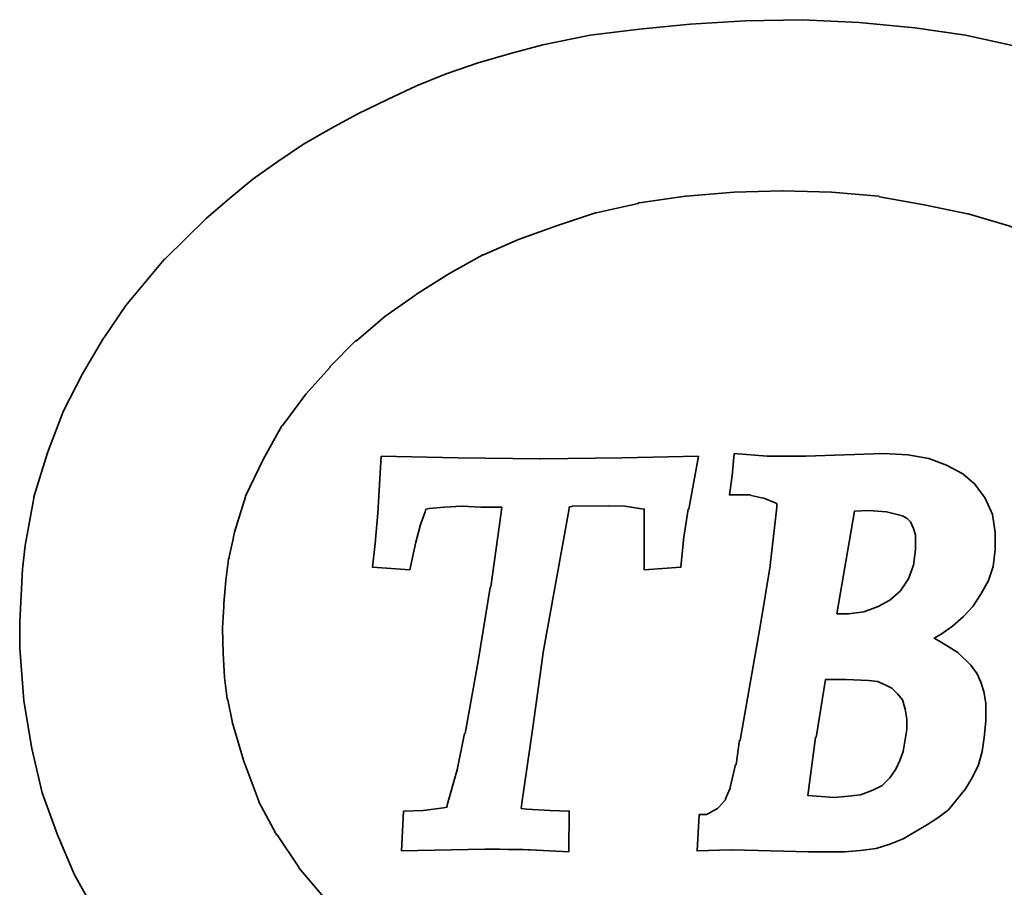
# Model space of a CAD drawing. Header units: millimetres. Extents: x 385 to 493, y 440 to 521.
# Tile 7 of 63: x 468.53 to 470.18, y 488.51 to 489.96. Entities that reach past the tile are written whole.
import ezdxf

# ---------------------------------------------------------------- set-up
doc = ezdxf.new("R2010")
doc.units = ezdxf.units.MM
doc.header["$LTSCALE"] = 0.1
doc.layers.add('layer 1', color=7, linetype='CONTINUOUS')

msp = doc.modelspace()

# ---------------------------------------------------------------- linework, layer by layer
at = {"layer": 'layer 1', "color": 0, "lineweight": 35}
for points, knots in [([(470.5967, 489.3403), (470.5967, 489.3403), (470.8599, 489.503), (470.8599, 489.503), (470.8599, 489.503), (470.8599, 489.503), (470.8227, 489.5503), (470.8227, 489.5503), (470.8227, 489.5503), (470.8227, 489.5503), (470.7799, 489.5944), (470.7799, 489.5944), (470.7799, 489.5944), (470.7799, 489.5944), (470.7357, 489.6374), (470.7357, 489.6374), (470.7357, 489.6374), (470.7357, 489.6374), (470.6904, 489.6758), (470.6904, 489.6758), (470.6904, 489.6758), (470.6904, 489.6758), (470.6419, 489.7142), (470.6419, 489.7142), (470.6419, 489.7142), (470.6419, 489.7142), (470.6408, 489.7142), (470.6408, 489.7142), (470.6408, 489.7142), (470.6408, 489.7142), (470.5878, 489.7469), (470.5878, 489.7469), (470.5878, 489.7469), (470.5878, 489.7469), (470.5878, 489.7479), (470.5878, 489.7479), (470.5878, 489.7479), (470.5878, 489.7479), (470.5346, 489.7807), (470.5346, 489.7807), (470.5346, 489.7807), (470.5346, 489.7807), (470.4772, 489.809), (470.4772, 489.809), (470.4772, 489.809), (470.4772, 489.809), (470.4194, 489.8385), (470.4194, 489.8385), (470.4194, 489.8385), (470.4194, 489.8385), (470.3494, 489.8655), (470.3494, 489.8655), (470.3494, 489.8655), (470.3494, 489.8655), (470.2737, 489.8914), (470.2737, 489.8914), (470.2737, 489.8914), (470.2737, 489.8914), (470.1947, 489.914), (470.1947, 489.914), (470.1947, 489.914), (470.1947, 489.914), (470.1113, 489.932), (470.1113, 489.932), (470.1113, 489.932), (470.1113, 489.932), (470.0264, 489.9446), (470.0264, 489.9446), (470.0264, 489.9446), (470.0264, 489.9446), (469.9339, 489.9536), (469.9339, 489.9536), (469.9339, 489.9536), (469.9339, 489.9536), (469.839, 489.958), (469.839, 489.958), (469.839, 489.958), (469.839, 489.958), (469.743, 489.9559), (469.743, 489.9559), (469.743, 489.9559), (469.743, 489.9559), (469.6514, 489.9503), (469.6514, 489.9503), (469.6514, 489.9503), (469.6514, 489.9503), (469.5667, 489.9423), (469.5667, 489.9423), (469.5667, 489.9423), (469.5667, 489.9423), (469.4843, 489.932), (469.4843, 489.932), (469.4843, 489.932), (469.4843, 489.932), (469.4053, 489.9162), (469.4053, 489.9162), (469.4053, 489.9162), (469.4053, 489.9162), (469.3511, 489.9017), (469.3511, 489.9017), (469.3511, 489.9017), (469.3511, 489.9017), (469.297, 489.8858), (469.297, 489.8858), (469.297, 489.8858), (469.297, 489.8858), (469.2438, 489.8676), (469.2438, 489.8676), (469.2438, 489.8676), (469.2438, 489.8676), (469.1941, 489.8474), (469.1941, 489.8474), (469.1941, 489.8474), (469.1941, 489.8474), (469.1456, 489.8248), (469.1456, 489.8248), (469.1456, 489.8248), (469.1456, 489.8248), (469.0959, 489.801), (469.0959, 489.801), (469.0959, 489.801), (469.0959, 489.801), (469.0507, 489.7762), (469.0507, 489.7762), (469.0507, 489.7762), (469.0507, 489.7762), (469.0055, 489.7502), (469.0055, 489.7502), (469.0055, 489.7502), (469.0055, 489.7502), (468.9626, 489.7209), (468.9626, 489.7209), (468.9626, 489.7209), (468.9626, 489.7209), (468.9208, 489.6916), (468.9208, 489.6916), (468.9208, 489.6916), (468.9208, 489.6916), (468.8824, 489.66), (468.8824, 489.66), (468.8824, 489.66), (468.8824, 489.66), (468.8429, 489.6261), (468.8429, 489.6261), (468.8429, 489.6261), (468.8429, 489.6261), (468.774, 489.5582), (468.774, 489.5582), (468.774, 489.5582), (468.774, 489.5582), (468.7727, 489.5572), (468.7727, 489.5572), (468.7727, 489.5572), (468.7727, 489.5572), (468.7085, 489.4804), (468.7085, 489.4804), (468.7085, 489.4804), (468.7085, 489.4804), (468.6722, 489.4272), (468.6722, 489.4272), (468.6722, 489.4272), (468.6722, 489.4272), (468.6712, 489.4261), (468.6712, 489.4261), (468.6712, 489.4261), (468.6712, 489.4261), (468.6362, 489.3663), (468.6362, 489.3663), (468.6362, 489.3663), (468.6362, 489.3663), (468.6044, 489.3042), (468.6044, 489.3042), (468.6044, 489.3042), (468.6044, 489.3042), (468.5774, 489.2342), (468.5774, 489.2342), (468.5774, 489.2342), (468.5774, 489.2342), (468.5548, 489.1608), (468.5548, 489.1608), (468.5548, 489.1608), (468.5548, 489.1608), (468.5548, 489.1584), (468.5548, 489.1584), (468.5548, 489.1584), (468.5548, 489.1584), (468.5402, 489.0793), (468.5402, 489.0793), (468.5402, 489.0793), (468.5402, 489.0793), (468.5357, 489.0399), (468.5357, 489.0399), (468.5357, 489.0399), (468.5357, 489.0399), (468.5334, 488.9958), (468.5334, 488.9958), (468.5334, 488.9958), (468.5334, 488.9958), (468.5311, 488.9518), (468.5311, 488.9518), (468.5311, 488.9518), (468.5311, 488.9518), (468.5311, 488.9077), (468.5311, 488.9077), (468.5311, 488.9077), (468.5311, 488.9077), (468.5378, 488.8197), (468.5378, 488.8197), (468.5378, 488.8197), (468.5378, 488.8197), (468.5515, 488.7405), (468.5515, 488.7405), (468.5515, 488.7405), (468.5515, 488.7405), (468.5684, 488.666), (468.5684, 488.666), (468.5684, 488.666), (468.5684, 488.666), (468.5944, 488.5961), (468.5944, 488.5961), (468.5944, 488.5961), (468.5944, 488.5961), (468.6227, 488.5294), (468.6227, 488.5294), (468.6227, 488.5294), (468.6227, 488.5294), (468.6565, 488.4685), (468.6565, 488.4685), (468.6565, 488.4685), (468.6565, 488.4685), (468.6915, 488.4098), (468.6915, 488.4098), (468.6915, 488.4098), (468.6915, 488.4098), (468.7344, 488.3567), (468.7344, 488.3567), (468.7344, 488.3567), (468.7344, 488.3567), (468.7773, 488.3046), (468.7773, 488.3046), (468.7773, 488.3046), (468.7773, 488.3046), (468.8248, 488.2583), (468.8248, 488.2583), (468.8248, 488.2583), (468.8248, 488.2583), (468.8733, 488.2109), (468.8733, 488.2109), (468.8733, 488.2109), (468.8733, 488.2109), (468.9253, 488.1703), (468.9253, 488.1703), (468.9253, 488.1703), (468.9253, 488.1703), (468.9806, 488.1297), (468.9806, 488.1297), (468.9806, 488.1297), (468.9806, 488.1297), (469.0394, 488.0935), (469.0394, 488.0935), (469.0394, 488.0935), (469.0394, 488.0935), (469.1003, 488.0607), (469.1003, 488.0607), (469.1003, 488.0607), (469.1003, 488.0607), (469.1658, 488.0301), (469.1658, 488.0301), (469.1658, 488.0301), (469.1658, 488.0301), (469.2325, 488.002), (469.2325, 488.002), (469.2325, 488.002), (469.2325, 488.002), (469.3047, 487.9794), (469.3047, 487.9794), (469.3047, 487.9794), (469.3047, 487.9794), (469.3782, 487.9591), (469.3782, 487.9591), (469.3782, 487.9591), (469.3782, 487.9591), (469.4561, 487.941), (469.4561, 487.941), (469.4561, 487.941), (469.4561, 487.941), (469.535, 487.9309), (469.535, 487.9309), (469.535, 487.9309), (469.535, 487.9309), (469.621, 487.9196), (469.621, 487.9196), (469.621, 487.9196), (469.621, 487.9196), (469.7091, 487.915), (469.7091, 487.915), (469.7091, 487.915), (469.7091, 487.915), (469.7995, 487.9128), (469.7995, 487.9128), (469.7995, 487.9128), (469.7995, 487.9128), (469.8909, 487.915), (469.8909, 487.915), (469.8909, 487.915), (469.8909, 487.915), (469.9791, 487.9218), (469.9791, 487.9218), (469.9791, 487.9218), (469.9791, 487.9218), (470.0627, 487.9309), (470.0627, 487.9309), (470.0627, 487.9309), (470.0627, 487.9309), (470.1427, 487.9433), (470.1427, 487.9433), (470.1427, 487.9433), (470.1427, 487.9433), (470.2206, 487.9613), (470.2206, 487.9613), (470.2206, 487.9613), (470.2206, 487.9613), (470.2952, 487.9817), (470.2952, 487.9817), (470.2952, 487.9817), (470.2952, 487.9817), (470.3654, 488.0054), (470.3654, 488.0054), (470.3654, 488.0054), (470.3654, 488.0054), (470.4353, 488.0336), (470.4353, 488.0336), (470.4353, 488.0336), (470.4353, 488.0336), (470.5303, 488.0787), (470.5303, 488.0787), (470.5303, 488.0787), (470.5303, 488.0787), (470.5764, 488.1037), (470.5764, 488.1037), (470.5764, 488.1037), (470.5764, 488.1037), (470.6195, 488.1297), (470.6195, 488.1297), (470.6195, 488.1297), (470.6195, 488.1297), (470.6612, 488.1589), (470.6612, 488.1589), (470.6612, 488.1589), (470.6612, 488.1589), (470.7017, 488.1905), (470.7017, 488.1905), (470.7017, 488.1905), (470.7017, 488.1905), (470.7403, 488.2223), (470.7403, 488.2223), (470.7403, 488.2223), (470.7403, 488.2223), (470.7765, 488.2562), (470.7765, 488.2562), (470.7765, 488.2562), (470.7765, 488.2562), (470.8239, 488.3036), (470.8239, 488.3036), (470.8239, 488.3036), (470.8239, 488.3036), (470.8453, 488.3262), (470.8453, 488.3262), (470.8453, 488.3262), (470.8453, 488.3262), (470.8611, 488.3431), (470.8611, 488.3431), (470.8611, 488.3431), (470.8611, 488.3431), (470.5967, 488.5069), (470.5967, 488.5069), (470.5967, 488.5069), (470.5967, 488.5069), (470.556, 488.4672), (470.556, 488.4672), (470.556, 488.4672), (470.556, 488.4672), (470.5111, 488.429), (470.5111, 488.429), (470.5111, 488.429), (470.5111, 488.429), (470.4612, 488.3905), (470.4612, 488.3905), (470.4612, 488.3905), (470.4612, 488.3905), (470.4094, 488.3543), (470.4094, 488.3543), (470.4094, 488.3543), (470.4094, 488.3543), (470.4082, 488.3532), (470.4082, 488.3532), (470.4082, 488.3532), (470.4082, 488.3532), (470.3539, 488.3215), (470.3539, 488.3215), (470.3539, 488.3215), (470.3539, 488.3215), (470.2976, 488.2922), (470.2976, 488.2922), (470.2976, 488.2922), (470.2976, 488.2922), (470.2964, 488.2922), (470.2964, 488.2922), (470.2964, 488.2922), (470.2964, 488.2922), (470.2354, 488.265), (470.2354, 488.265), (470.2354, 488.265), (470.2354, 488.265), (470.1721, 488.2424), (470.1721, 488.2424), (470.1721, 488.2424), (470.1721, 488.2424), (470.1711, 488.2424), (470.1711, 488.2424), (470.1711, 488.2424), (470.1711, 488.2424), (470.1031, 488.2232), (470.1031, 488.2232), (470.1031, 488.2232), (470.1031, 488.2232), (470.0299, 488.2086), (470.0299, 488.2086), (470.0299, 488.2086), (470.0299, 488.2086), (470.0288, 488.2075), (470.0288, 488.2075), (470.0288, 488.2075), (470.0288, 488.2075), (469.9509, 488.1985), (469.9509, 488.1985), (469.9509, 488.1985), (469.9509, 488.1985), (469.8729, 488.1917), (469.8729, 488.1917), (469.8729, 488.1917), (469.8729, 488.1917), (469.7904, 488.1893), (469.7904, 488.1893), (469.7904, 488.1893), (469.7904, 488.1893), (469.7894, 488.1893), (469.7894, 488.1893), (469.7894, 488.1893), (469.7894, 488.1893), (469.7081, 488.1941), (469.7081, 488.1941), (469.7081, 488.1941), (469.7081, 488.1941), (469.6288, 488.2006), (469.6288, 488.2006), (469.6288, 488.2006), (469.6288, 488.2006), (469.6278, 488.2018), (469.6278, 488.2018), (469.6278, 488.2018), (469.6278, 488.2018), (469.5498, 488.2154), (469.5498, 488.2154), (469.5498, 488.2154), (469.5498, 488.2154), (469.481, 488.2311), (469.481, 488.2311), (469.481, 488.2311), (469.481, 488.2311), (469.4798, 488.2311), (469.4798, 488.2311), (469.4798, 488.2311), (469.4798, 488.2311), (469.4132, 488.2515), (469.4132, 488.2515), (469.4132, 488.2515), (469.4132, 488.2515), (469.3511, 488.2741), (469.3511, 488.2741), (469.3511, 488.2741), (469.3511, 488.2741), (469.3499, 488.2741), (469.3499, 488.2741), (469.3499, 488.2741), (469.3499, 488.2741), (469.2913, 488.3023), (469.2913, 488.3023), (469.2913, 488.3023), (469.2913, 488.3023), (469.2358, 488.3328), (469.2358, 488.3328), (469.2358, 488.3328), (469.2358, 488.3328), (469.2348, 488.3328), (469.2348, 488.3328), (469.2348, 488.3328), (469.2348, 488.3328), (469.1804, 488.3667), (469.1804, 488.3667), (469.1804, 488.3667), (469.1804, 488.3667), (469.1804, 488.3679), (469.1804, 488.3679), (469.1804, 488.3679), (469.1804, 488.3679), (469.1795, 488.3679), (469.1795, 488.3679), (469.1795, 488.3679), (469.1795, 488.3679), (469.1296, 488.4064), (469.1296, 488.4064), (469.1296, 488.4064), (469.1296, 488.4064), (469.0823, 488.448), (469.0823, 488.448), (469.0823, 488.448), (469.0823, 488.448), (469.0811, 488.4491), (469.0811, 488.4491), (469.0811, 488.4491), (469.0811, 488.4491), (469.0383, 488.4932), (469.0383, 488.4932), (469.0383, 488.4932), (469.0383, 488.4932), (468.9977, 488.5407), (468.9977, 488.5407), (468.9977, 488.5407), (468.9977, 488.5407), (468.9977, 488.5417), (468.9977, 488.5417), (468.9977, 488.5417), (468.9977, 488.5417), (468.9614, 488.5961), (468.9614, 488.5961), (468.9614, 488.5961), (468.9614, 488.5961), (468.9604, 488.5961), (468.9604, 488.5961), (468.9604, 488.5961), (468.9604, 488.5961), (468.9592, 488.5982), (468.9592, 488.5982), (468.9592, 488.5982), (468.9592, 488.5982), (468.9309, 488.6513), (468.9309, 488.6513), (468.9309, 488.6513), (468.9309, 488.6513), (468.9309, 488.6525), (468.9309, 488.6525), (468.9309, 488.6525), (468.9309, 488.6525), (468.9072, 488.7147), (468.9072, 488.7147), (468.9072, 488.7147), (468.9072, 488.7147), (468.906, 488.7168), (468.906, 488.7168), (468.906, 488.7168), (468.906, 488.7168), (468.8859, 488.7846), (468.8859, 488.7846), (468.8859, 488.7846), (468.8859, 488.7846), (468.8859, 488.7858), (468.8859, 488.7858), (468.8859, 488.7858), (468.8859, 488.7858), (468.8789, 488.8218), (468.8789, 488.8218), (468.8789, 488.8218), (468.8789, 488.8218), (468.8777, 488.823), (468.8777, 488.823), (468.8777, 488.823), (468.8777, 488.823), (468.8733, 488.8591), (468.8733, 488.8591), (468.8733, 488.8591), (468.8733, 488.8591), (468.8711, 488.8997), (468.8711, 488.8997), (468.8711, 488.8997), (468.8711, 488.8997), (468.8698, 488.9405), (468.8698, 488.9405), (468.8698, 488.9405), (468.8698, 488.9405), (468.8698, 488.9416), (468.8698, 488.9416), (468.8698, 488.9416), (468.8698, 488.9416), (468.8721, 488.9778), (468.8721, 488.9778), (468.8721, 488.9778), (468.8721, 488.9778), (468.8721, 488.9824), (468.8721, 488.9824), (468.8721, 488.9824), (468.8721, 488.9824), (468.8755, 489.0207), (468.8755, 489.0207), (468.8755, 489.0207), (468.8755, 489.0207), (468.8801, 489.0567), (468.8801, 489.0567), (468.8801, 489.0567), (468.8801, 489.0567), (468.8801, 489.058), (468.8801, 489.058), (468.8801, 489.058), (468.8801, 489.058), (468.8813, 489.058), (468.8813, 489.058), (468.8813, 489.058), (468.8813, 489.058), (468.8813, 489.0603), (468.8813, 489.0603), (468.8813, 489.0603), (468.8813, 489.0603), (468.8881, 489.093), (468.8881, 489.093), (468.8881, 489.093), (468.8881, 489.093), (468.8881, 489.0942), (468.8881, 489.0942), (468.8881, 489.0942), (468.8881, 489.0942), (468.8902, 489.1019), (468.8902, 489.1019), (468.8902, 489.1019), (468.8902, 489.1019), (468.9084, 489.1608), (468.9084, 489.1608), (468.9084, 489.1608), (468.9084, 489.1608), (468.9084, 489.1618), (468.9084, 489.1618), (468.9084, 489.1618), (468.9084, 489.1618), (468.9378, 489.2229), (468.9378, 489.2229), (468.9378, 489.2229), (468.9378, 489.2229), (468.9693, 489.2794), (468.9693, 489.2794), (468.9693, 489.2794), (468.9693, 489.2794), (468.9705, 489.2804), (468.9705, 489.2804), (468.9705, 489.2804), (468.9705, 489.2804), (469.009, 489.3324), (469.009, 489.3324), (469.009, 489.3324), (469.009, 489.3324), (469.0496, 489.3776), (469.0496, 489.3776), (469.0496, 489.3776), (469.0496, 489.3776), (469.0496, 489.3787), (469.0496, 489.3787), (469.0496, 489.3787), (469.0496, 489.3787), (469.0924, 489.4216), (469.0924, 489.4216), (469.0924, 489.4216), (469.0924, 489.4216), (469.0936, 489.4216), (469.0936, 489.4216), (469.0936, 489.4216), (469.0936, 489.4216), (469.1409, 489.4622), (469.1409, 489.4622), (469.1409, 489.4622), (469.1409, 489.4622), (469.1929, 489.4983), (469.1929, 489.4983), (469.1929, 489.4983), (469.1929, 489.4983), (469.1941, 489.4995), (469.1941, 489.4995), (469.1941, 489.4995), (469.1941, 489.4995), (469.2483, 489.5334), (469.2483, 489.5334), (469.2483, 489.5334), (469.2483, 489.5334), (469.3047, 489.5651), (469.3047, 489.5651), (469.3047, 489.5651), (469.3047, 489.5651), (469.3059, 489.5651), (469.3059, 489.5651), (469.3059, 489.5651), (469.3059, 489.5651), (469.3645, 489.5909), (469.3645, 489.5909), (469.3645, 489.5909), (469.3645, 489.5909), (469.4279, 489.6135), (469.4279, 489.6135), (469.4279, 489.6135), (469.4279, 489.6135), (469.4933, 489.6351), (469.4933, 489.6351), (469.4933, 489.6351), (469.4933, 489.6351), (469.4944, 489.6351), (469.4944, 489.6351), (469.4944, 489.6351), (469.4944, 489.6351), (469.5646, 489.6509), (469.5646, 489.6509), (469.5646, 489.6509), (469.5646, 489.6509), (469.5646, 489.652), (469.5646, 489.652), (469.5646, 489.652), (469.5646, 489.652), (469.5658, 489.652), (469.5658, 489.652), (469.5658, 489.652), (469.5658, 489.652), (469.6437, 489.6633), (469.6437, 489.6633), (469.6437, 489.6633), (469.6437, 489.6633), (469.6446, 489.6633), (469.6446, 489.6633), (469.6446, 489.6633), (469.6446, 489.6633), (469.725, 489.67), (469.725, 489.67), (469.725, 489.67), (469.725, 489.67), (469.8051, 489.6723), (469.8051, 489.6723), (469.8051, 489.6723), (469.8051, 489.6723), (469.8063, 489.6723), (469.8063, 489.6723), (469.8063, 489.6723), (469.8063, 489.6723), (469.8875, 489.67), (469.8875, 489.67), (469.8875, 489.67), (469.8875, 489.67), (469.9666, 489.6633), (469.9666, 489.6633), (469.9666, 489.6633), (469.9666, 489.6633), (469.9678, 489.6621), (469.9678, 489.6621), (469.9678, 489.6621), (469.9678, 489.6621), (470.0422, 489.6487), (470.0422, 489.6487), (470.0422, 489.6487), (470.0422, 489.6487), (470.1144, 489.6339), (470.1144, 489.6339), (470.1144, 489.6339), (470.1144, 489.6339), (470.1156, 489.6339), (470.1156, 489.6339), (470.1156, 489.6339), (470.1156, 489.6339), (470.1834, 489.6135), (470.1834, 489.6135), (470.1834, 489.6135), (470.1834, 489.6135), (470.2376, 489.5934), (470.2376, 489.5934), (470.2376, 489.5934), (470.2376, 489.5934), (470.2919, 489.5708), (470.2919, 489.5708), (470.2919, 489.5708), (470.2919, 489.5708), (470.2931, 489.5708), (470.2931, 489.5708), (470.2931, 489.5708), (470.2931, 489.5708), (470.3428, 489.5447), (470.3428, 489.5447), (470.3428, 489.5447), (470.3428, 489.5447), (470.3924, 489.5153), (470.3924, 489.5153), (470.3924, 489.5153), (470.3924, 489.5153), (470.3924, 489.5143), (470.3924, 489.5143), (470.3924, 489.5143), (470.3924, 489.5143), (470.4376, 489.4849), (470.4376, 489.4849), (470.4376, 489.4849), (470.4376, 489.4849), (470.4387, 489.4849), (470.4387, 489.4849), (470.4387, 489.4849), (470.4387, 489.4849), (470.4805, 489.4522), (470.4805, 489.4522), (470.4805, 489.4522), (470.4805, 489.4522), (470.4816, 489.4509), (470.4816, 489.4509), (470.4816, 489.4509), (470.4816, 489.4509), (470.5224, 489.4159), (470.5224, 489.4159), (470.5224, 489.4159), (470.5224, 489.4159), (470.5233, 489.4148), (470.5233, 489.4148), (470.5233, 489.4148), (470.5233, 489.4148), (470.5596, 489.3776), (470.5596, 489.3776), (470.5596, 489.3776), (470.5596, 489.3776), (470.5798, 489.3561), (470.5798, 489.3561), (470.5798, 489.3561), (470.5798, 489.3561), (470.5967, 489.3403), (470.5967, 489.3403)], [0, 0, 0, 0, 0.004808, 0.004808, 0.004808, 0.004808, 0.009615, 0.009615, 0.009615, 0.009615, 0.014423, 0.014423, 0.014423, 0.014423, 0.019231, 0.019231, 0.019231, 0.019231, 0.024038, 0.024038, 0.024038, 0.024038, 0.028846, 0.028846, 0.028846, 0.028846, 0.033654, 0.033654, 0.033654, 0.033654, 0.038462, 0.038462, 0.038462, 0.038462, 0.043269, 0.043269, 0.043269, 0.043269, 0.048077, 0.048077, 0.048077, 0.048077, 0.052885, 0.052885, 0.052885, 0.052885, 0.057692, 0.057692, 0.057692, 0.057692, 0.0625, 0.0625, 0.0625, 0.0625, 0.067308, 0.067308, 0.067308, 0.067308, 0.072115, 0.072115, 0.072115, 0.072115, 0.076923, 0.076923, 0.076923, 0.076923, 0.081731, 0.081731, 0.081731, 0.081731, 0.086538, 0.086538, 0.086538, 0.086538, 0.091346, 0.091346, 0.091346, 0.091346, 0.096154, 0.096154, 0.096154, 0.096154, 0.100962, 0.100962, 0.100962, 0.100962, 0.105769, 0.105769, 0.105769, 0.105769, 0.110577, 0.110577, 0.110577, 0.110577, 0.115385, 0.115385, 0.115385, 0.115385, 0.120192, 0.120192, 0.120192, 0.120192, 0.125, 0.125, 0.125, 0.125, 0.129808, 0.129808, 0.129808, 0.129808, 0.134615, 0.134615, 0.134615, 0.134615, 0.139423, 0.139423, 0.139423, 0.139423, 0.144231, 0.144231, 0.144231, 0.144231, 0.149038, 0.149038, 0.149038, 0.149038, 0.153846, 0.153846, 0.153846, 0.153846, 0.158654, 0.158654, 0.158654, 0.158654, 0.163462, 0.163462, 0.163462, 0.163462, 0.168269, 0.168269, 0.168269, 0.168269, 0.173077, 0.173077, 0.173077, 0.173077, 0.177885, 0.177885, 0.177885, 0.177885, 0.182692, 0.182692, 0.182692, 0.182692, 0.1875, 0.1875, 0.1875, 0.1875, 0.192308, 0.192308, 0.192308, 0.192308, 0.197115, 0.197115, 0.197115, 0.197115, 0.201923, 0.201923, 0.201923, 0.201923, 0.206731, 0.206731, 0.206731, 0.206731, 0.211538, 0.211538, 0.211538, 0.211538, 0.216346, 0.216346, 0.216346, 0.216346, 0.221154, 0.221154, 0.221154, 0.221154, 0.225962, 0.225962, 0.225962, 0.225962, 0.230769, 0.230769, 0.230769, 0.230769, 0.235577, 0.235577, 0.235577, 0.235577, 0.240385, 0.240385, 0.240385, 0.240385, 0.245192, 0.245192, 0.245192, 0.245192, 0.25, 0.25, 0.25, 0.25, 0.254808, 0.254808, 0.254808, 0.254808, 0.259615, 0.259615, 0.259615, 0.259615, 0.264423, 0.264423, 0.264423, 0.264423, 0.269231, 0.269231, 0.269231, 0.269231, 0.274038, 0.274038, 0.274038, 0.274038, 0.278846, 0.278846, 0.278846, 0.278846, 0.283654, 0.283654, 0.283654, 0.283654, 0.288462, 0.288462, 0.288462, 0.288462, 0.293269, 0.293269, 0.293269, 0.293269, 0.298077, 0.298077, 0.298077, 0.298077, 0.302885, 0.302885, 0.302885, 0.302885, 0.307692, 0.307692, 0.307692, 0.307692, 0.3125, 0.3125, 0.3125, 0.3125, 0.317308, 0.317308, 0.317308, 0.317308, 0.322115, 0.322115, 0.322115, 0.322115, 0.326923, 0.326923, 0.326923, 0.326923, 0.331731, 0.331731, 0.331731, 0.331731, 0.336538, 0.336538, 0.336538, 0.336538, 0.341346, 0.341346, 0.341346, 0.341346, 0.346154, 0.346154, 0.346154, 0.346154, 0.350962, 0.350962, 0.350962, 0.350962, 0.355769, 0.355769, 0.355769, 0.355769, 0.360577, 0.360577, 0.360577, 0.360577, 0.365385, 0.365385, 0.365385, 0.365385, 0.370192, 0.370192, 0.370192, 0.370192, 0.375, 0.375, 0.375, 0.375, 0.379808, 0.379808, 0.379808, 0.379808, 0.384615, 0.384615, 0.384615, 0.384615, 0.389423, 0.389423, 0.389423, 0.389423, 0.394231, 0.394231, 0.394231, 0.394231, 0.399038, 0.399038, 0.399038, 0.399038, 0.403846, 0.403846, 0.403846, 0.403846, 0.408654, 0.408654, 0.408654, 0.408654, 0.413462, 0.413462, 0.413462, 0.413462, 0.418269, 0.418269, 0.418269, 0.418269, 0.423077, 0.423077, 0.423077, 0.423077, 0.427885, 0.427885, 0.427885, 0.427885, 0.432692, 0.432692, 0.432692, 0.432692, 0.4375, 0.4375, 0.4375, 0.4375, 0.442308, 0.442308, 0.442308, 0.442308, 0.447115, 0.447115, 0.447115, 0.447115, 0.451923, 0.451923, 0.451923, 0.451923, 0.456731, 0.456731, 0.456731, 0.456731, 0.461538, 0.461538, 0.461538, 0.461538, 0.466346, 0.466346, 0.466346, 0.466346, 0.471154, 0.471154, 0.471154, 0.471154, 0.475962, 0.475962, 0.475962, 0.475962, 0.480769, 0.480769, 0.480769, 0.480769, 0.485577, 0.485577, 0.485577, 0.485577, 0.490385, 0.490385, 0.490385, 0.490385, 0.495192, 0.495192, 0.495192, 0.495192, 0.5, 0.5, 0.5, 0.5, 0.504808, 0.504808, 0.504808, 0.504808, 0.509615, 0.509615, 0.509615, 0.509615, 0.514423, 0.514423, 0.514423, 0.514423, 0.519231, 0.519231, 0.519231, 0.519231, 0.524038, 0.524038, 0.524038, 0.524038, 0.528846, 0.528846, 0.528846, 0.528846, 0.533654, 0.533654, 0.533654, 0.533654, 0.538462, 0.538462, 0.538462, 0.538462, 0.543269, 0.543269, 0.543269, 0.543269, 0.548077, 0.548077, 0.548077, 0.548077, 0.552885, 0.552885, 0.552885, 0.552885, 0.557692, 0.557692, 0.557692, 0.557692, 0.5625, 0.5625, 0.5625, 0.5625, 0.567308, 0.567308, 0.567308, 0.567308, 0.572115, 0.572115, 0.572115, 0.572115, 0.576923, 0.576923, 0.576923, 0.576923, 0.581731, 0.581731, 0.581731, 0.581731, 0.586538, 0.586538, 0.586538, 0.586538, 0.591346, 0.591346, 0.591346, 0.591346, 0.596154, 0.596154, 0.596154, 0.596154, 0.600962, 0.600962, 0.600962, 0.600962, 0.605769, 0.605769, 0.605769, 0.605769, 0.610577, 0.610577, 0.610577, 0.610577, 0.615385, 0.615385, 0.615385, 0.615385, 0.620192, 0.620192, 0.620192, 0.620192, 0.625, 0.625, 0.625, 0.625, 0.629808, 0.629808, 0.629808, 0.629808, 0.634615, 0.634615, 0.634615, 0.634615, 0.639423, 0.639423, 0.639423, 0.639423, 0.644231, 0.644231, 0.644231, 0.644231, 0.649038, 0.649038, 0.649038, 0.649038, 0.653846, 0.653846, 0.653846, 0.653846, 0.658654, 0.658654, 0.658654, 0.658654, 0.663462, 0.663462, 0.663462, 0.663462, 0.668269, 0.668269, 0.668269, 0.668269, 0.673077, 0.673077, 0.673077, 0.673077, 0.677885, 0.677885, 0.677885, 0.677885, 0.682692, 0.682692, 0.682692, 0.682692, 0.6875, 0.6875, 0.6875, 0.6875, 0.692308, 0.692308, 0.692308, 0.692308, 0.697115, 0.697115, 0.697115, 0.697115, 0.701923, 0.701923, 0.701923, 0.701923, 0.706731, 0.706731, 0.706731, 0.706731, 0.711538, 0.711538, 0.711538, 0.711538, 0.716346, 0.716346, 0.716346, 0.716346, 0.721154, 0.721154, 0.721154, 0.721154, 0.725962, 0.725962, 0.725962, 0.725962, 0.730769, 0.730769, 0.730769, 0.730769, 0.735577, 0.735577, 0.735577, 0.735577, 0.740385, 0.740385, 0.740385, 0.740385, 0.745192, 0.745192, 0.745192, 0.745192, 0.75, 0.75, 0.75, 0.75, 0.754808, 0.754808, 0.754808, 0.754808, 0.759615, 0.759615, 0.759615, 0.759615, 0.764423, 0.764423, 0.764423, 0.764423, 0.769231, 0.769231, 0.769231, 0.769231, 0.774038, 0.774038, 0.774038, 0.774038, 0.778846, 0.778846, 0.778846, 0.778846, 0.783654, 0.783654, 0.783654, 0.783654, 0.788462, 0.788462, 0.788462, 0.788462, 0.793269, 0.793269, 0.793269, 0.793269, 0.798077, 0.798077, 0.798077, 0.798077, 0.802885, 0.802885, 0.802885, 0.802885, 0.807692, 0.807692, 0.807692, 0.807692, 0.8125, 0.8125, 0.8125, 0.8125, 0.817308, 0.817308, 0.817308, 0.817308, 0.822115, 0.822115, 0.822115, 0.822115, 0.826923, 0.826923, 0.826923, 0.826923, 0.831731, 0.831731, 0.831731, 0.831731, 0.836538, 0.836538, 0.836538, 0.836538, 0.841346, 0.841346, 0.841346, 0.841346, 0.846154, 0.846154, 0.846154, 0.846154, 0.850962, 0.850962, 0.850962, 0.850962, 0.855769, 0.855769, 0.855769, 0.855769, 0.860577, 0.860577, 0.860577, 0.860577, 0.865385, 0.865385, 0.865385, 0.865385, 0.870192, 0.870192, 0.870192, 0.870192, 0.875, 0.875, 0.875, 0.875, 0.879808, 0.879808, 0.879808, 0.879808, 0.884615, 0.884615, 0.884615, 0.884615, 0.889423, 0.889423, 0.889423, 0.889423, 0.894231, 0.894231, 0.894231, 0.894231, 0.899038, 0.899038, 0.899038, 0.899038, 0.903846, 0.903846, 0.903846, 0.903846, 0.908654, 0.908654, 0.908654, 0.908654, 0.913462, 0.913462, 0.913462, 0.913462, 0.918269, 0.918269, 0.918269, 0.918269, 0.923077, 0.923077, 0.923077, 0.923077, 0.927885, 0.927885, 0.927885, 0.927885, 0.932692, 0.932692, 0.932692, 0.932692, 0.9375, 0.9375, 0.9375, 0.9375, 0.942308, 0.942308, 0.942308, 0.942308, 0.947115, 0.947115, 0.947115, 0.947115, 0.951923, 0.951923, 0.951923, 0.951923, 0.956731, 0.956731, 0.956731, 0.956731, 0.961538, 0.961538, 0.961538, 0.961538, 0.966346, 0.966346, 0.966346, 0.966346, 0.971154, 0.971154, 0.971154, 0.971154, 0.975962, 0.975962, 0.975962, 0.975962, 0.980769, 0.980769, 0.980769, 0.980769, 0.985577, 0.985577, 0.985577, 0.985577, 0.990385, 0.990385, 0.990385, 0.990385, 0.995192, 0.995192, 0.995192, 0.995192, 1, 1, 1, 1]), ([(469.1352, 489.2286), (469.1352, 489.2286), (469.1296, 489.1337), (469.1296, 489.1337), (469.1296, 489.1337), (469.1296, 489.1337), (469.1252, 489.0829), (469.1252, 489.0829), (469.1252, 489.0829), (469.1252, 489.0829), (469.1206, 489.0432), (469.1206, 489.0432), (469.1206, 489.0432), (469.1206, 489.0432), (469.1828, 489.0387), (469.1828, 489.0387), (469.1828, 489.0387), (469.1828, 489.0387), (469.1929, 489.085), (469.1929, 489.085), (469.1929, 489.085), (469.1929, 489.085), (469.1997, 489.1099), (469.1997, 489.1099), (469.1997, 489.1099), (469.1997, 489.1099), (469.1997, 489.1111), (469.1997, 489.1111), (469.1997, 489.1111), (469.1997, 489.1111), (469.2087, 489.1358), (469.2087, 489.1358), (469.2087, 489.1358), (469.2087, 489.1358), (469.2099, 489.1403), (469.2099, 489.1403), (469.2099, 489.1403), (469.2099, 489.1403), (469.2155, 489.1415), (469.2155, 489.1415), (469.2155, 489.1415), (469.2155, 489.1415), (469.2405, 489.1437), (469.2405, 489.1437), (469.2405, 489.1437), (469.2405, 489.1437), (469.2696, 489.145), (469.2696, 489.145), (469.2696, 489.145), (469.2696, 489.145), (469.2709, 489.145), (469.2709, 489.145), (469.2709, 489.145), (469.2709, 489.145), (469.3014, 489.1437), (469.3014, 489.1437), (469.3014, 489.1437), (469.3014, 489.1437), (469.3261, 489.1437), (469.3261, 489.1437), (469.3261, 489.1437), (469.3261, 489.1437), (469.3365, 489.1437), (469.3365, 489.1437), (469.3365, 489.1437), (469.3365, 489.1437), (469.3353, 489.1347), (469.3353, 489.1347), (469.3353, 489.1347), (469.3353, 489.1347), (469.3183, 489.0105), (469.3183, 489.0105), (469.3183, 489.0105), (469.3183, 489.0105), (469.3171, 489.0094), (469.3171, 489.0094), (469.3171, 489.0094), (469.3171, 489.0094), (469.297, 488.8862), (469.297, 488.8862), (469.297, 488.8862), (469.297, 488.8862), (469.2753, 488.7653), (469.2753, 488.7653), (469.2753, 488.7653), (469.2753, 488.7653), (469.2744, 488.7653), (469.2744, 488.7653), (469.2744, 488.7653), (469.2744, 488.7653), (469.2619, 488.7044), (469.2619, 488.7044), (469.2619, 488.7044), (469.2619, 488.7044), (469.2461, 488.6479), (469.2461, 488.6479), (469.2461, 488.6479), (469.2461, 488.6479), (469.2449, 488.6422), (469.2449, 488.6422), (469.2449, 488.6422), (469.2449, 488.6422), (469.2393, 488.6413), (469.2393, 488.6413), (469.2393, 488.6413), (469.2393, 488.6413), (469.2054, 488.6366), (469.2054, 488.6366), (469.2054, 488.6366), (469.2054, 488.6366), (469.1726, 488.6356), (469.1726, 488.6356), (469.1726, 488.6356), (469.1726, 488.6356), (469.1691, 488.569), (469.1691, 488.569), (469.1691, 488.569), (469.1691, 488.569), (469.3083, 488.5723), (469.3083, 488.5723), (469.3083, 488.5723), (469.3083, 488.5723), (469.3092, 488.5723), (469.3092, 488.5723), (469.3092, 488.5723), (469.3092, 488.5723), (469.3838, 488.5711), (469.3838, 488.5711), (469.3838, 488.5711), (469.3838, 488.5711), (469.4483, 488.5677), (469.4483, 488.5677), (469.4483, 488.5677), (469.4483, 488.5677), (469.4492, 488.6356), (469.4492, 488.6356), (469.4492, 488.6356), (469.4492, 488.6356), (469.4166, 488.6366), (469.4166, 488.6366), (469.4166, 488.6366), (469.4166, 488.6366), (469.3782, 488.6389), (469.3782, 488.6389), (469.3782, 488.6389), (469.3782, 488.6389), (469.3692, 488.6401), (469.3692, 488.6401), (469.3692, 488.6401), (469.3692, 488.6401), (469.3702, 488.6491), (469.3702, 488.6491), (469.3702, 488.6491), (469.3702, 488.6491), (469.3883, 488.7756), (469.3883, 488.7756), (469.3883, 488.7756), (469.3883, 488.7756), (469.4053, 488.8964), (469.4053, 488.8964), (469.4053, 488.8964), (469.4053, 488.8964), (469.4053, 488.8976), (469.4053, 488.8976), (469.4053, 488.8976), (469.4053, 488.8976), (469.4483, 489.1381), (469.4483, 489.1381), (469.4483, 489.1381), (469.4483, 489.1381), (469.4492, 489.1437), (469.4492, 489.1437), (469.4492, 489.1437), (469.4492, 489.1437), (469.4549, 489.145), (469.4549, 489.145), (469.4549, 489.145), (469.4549, 489.145), (469.5137, 489.1459), (469.5137, 489.1459), (469.5137, 489.1459), (469.5137, 489.1459), (469.5149, 489.1459), (469.5149, 489.1459), (469.5149, 489.1459), (469.5149, 489.1459), (469.542, 489.145), (469.542, 489.145), (469.542, 489.145), (469.542, 489.145), (469.5667, 489.1415), (469.5667, 489.1415), (469.5667, 489.1415), (469.5667, 489.1415), (469.5747, 489.1403), (469.5747, 489.1403), (469.5747, 489.1403), (469.5747, 489.1403), (469.5747, 489.1324), (469.5747, 489.1324), (469.5747, 489.1324), (469.5747, 489.1324), (469.5747, 489.0805), (469.5747, 489.0805), (469.5747, 489.0805), (469.5747, 489.0805), (469.5747, 489.0387), (469.5747, 489.0387), (469.5747, 489.0387), (469.5747, 489.0387), (469.6357, 489.0432), (469.6357, 489.0432), (469.6357, 489.0432), (469.6357, 489.0432), (469.6401, 489.0885), (469.6401, 489.0885), (469.6401, 489.0885), (469.6401, 489.0885), (469.6401, 489.0897), (469.6401, 489.0897), (469.6401, 489.0897), (469.6401, 489.0897), (469.6481, 489.1403), (469.6481, 489.1403), (469.6481, 489.1403), (469.6481, 489.1403), (469.6493, 489.1403), (469.6493, 489.1403), (469.6493, 489.1403), (469.6493, 489.1403), (469.6651, 489.2286), (469.6651, 489.2286), (469.6651, 489.2286), (469.6651, 489.2286), (469.5375, 489.2262), (469.5375, 489.2262), (469.5375, 489.2262), (469.5375, 489.2262), (469.4019, 489.224), (469.4019, 489.224), (469.4019, 489.224), (469.4019, 489.224), (469.4008, 489.224), (469.4008, 489.224), (469.4008, 489.224), (469.4008, 489.224), (469.2631, 489.2262), (469.2631, 489.2262), (469.2631, 489.2262), (469.2631, 489.2262), (469.1352, 489.2286), (469.1352, 489.2286)], [0, 0, 0, 0, 0.015873, 0.015873, 0.015873, 0.015873, 0.031746, 0.031746, 0.031746, 0.031746, 0.047619, 0.047619, 0.047619, 0.047619, 0.063492, 0.063492, 0.063492, 0.063492, 0.079365, 0.079365, 0.079365, 0.079365, 0.095238, 0.095238, 0.095238, 0.095238, 0.111111, 0.111111, 0.111111, 0.111111, 0.126984, 0.126984, 0.126984, 0.126984, 0.142857, 0.142857, 0.142857, 0.142857, 0.15873, 0.15873, 0.15873, 0.15873, 0.174603, 0.174603, 0.174603, 0.174603, 0.190476, 0.190476, 0.190476, 0.190476, 0.206349, 0.206349, 0.206349, 0.206349, 0.222222, 0.222222, 0.222222, 0.222222, 0.238095, 0.238095, 0.238095, 0.238095, 0.253968, 0.253968, 0.253968, 0.253968, 0.269841, 0.269841, 0.269841, 0.269841, 0.285714, 0.285714, 0.285714, 0.285714, 0.301587, 0.301587, 0.301587, 0.301587, 0.31746, 0.31746, 0.31746, 0.31746, 0.333333, 0.333333, 0.333333, 0.333333, 0.349206, 0.349206, 0.349206, 0.349206, 0.365079, 0.365079, 0.365079, 0.365079, 0.380952, 0.380952, 0.380952, 0.380952, 0.396825, 0.396825, 0.396825, 0.396825, 0.412698, 0.412698, 0.412698, 0.412698, 0.428571, 0.428571, 0.428571, 0.428571, 0.444444, 0.444444, 0.444444, 0.444444, 0.460317, 0.460317, 0.460317, 0.460317, 0.47619, 0.47619, 0.47619, 0.47619, 0.492063, 0.492063, 0.492063, 0.492064, 0.507937, 0.507937, 0.507937, 0.507937, 0.52381, 0.52381, 0.52381, 0.52381, 0.539683, 0.539683, 0.539683, 0.539683, 0.555556, 0.555556, 0.555556, 0.555556, 0.571429, 0.571429, 0.571429, 0.571429, 0.587302, 0.587302, 0.587302, 0.587302, 0.603175, 0.603175, 0.603175, 0.603175, 0.619048, 0.619048, 0.619048, 0.619048, 0.634921, 0.634921, 0.634921, 0.634921, 0.650794, 0.650794, 0.650794, 0.650794, 0.666667, 0.666667, 0.666667, 0.666667, 0.68254, 0.68254, 0.68254, 0.68254, 0.698413, 0.698413, 0.698413, 0.698413, 0.714286, 0.714286, 0.714286, 0.714286, 0.730159, 0.730159, 0.730159, 0.730159, 0.746032, 0.746032, 0.746032, 0.746032, 0.761905, 0.761905, 0.761905, 0.761905, 0.777778, 0.777778, 0.777778, 0.777778, 0.793651, 0.793651, 0.793651, 0.793651, 0.809524, 0.809524, 0.809524, 0.809524, 0.825397, 0.825397, 0.825397, 0.825397, 0.84127, 0.84127, 0.84127, 0.84127, 0.857143, 0.857143, 0.857143, 0.857143, 0.873016, 0.873016, 0.873016, 0.873016, 0.888889, 0.888889, 0.888889, 0.888889, 0.904762, 0.904762, 0.904762, 0.904762, 0.920635, 0.920635, 0.920635, 0.920635, 0.936508, 0.936508, 0.936508, 0.936508, 0.952381, 0.952381, 0.952381, 0.952381, 0.968254, 0.968254, 0.968254, 0.968254, 0.984127, 0.984127, 0.984127, 0.984127, 1, 1, 1, 1]), ([(470.1608, 489.101), (470.1608, 489.101), (470.1563, 489.1314), (470.1563, 489.1314), (470.1563, 489.1314), (470.1563, 489.1314), (470.1439, 489.1584), (470.1439, 489.1584), (470.1439, 489.1584), (470.1439, 489.1584), (470.1269, 489.1822), (470.1269, 489.1822), (470.1269, 489.1822), (470.1269, 489.1822), (470.1067, 489.1991), (470.1067, 489.1991), (470.1067, 489.1991), (470.1067, 489.1991), (470.0796, 489.2137), (470.0796, 489.2137), (470.0796, 489.2137), (470.0796, 489.2137), (470.0502, 489.225), (470.0502, 489.225), (470.0502, 489.225), (470.0502, 489.225), (470.0151, 489.2307), (470.0151, 489.2307), (470.0151, 489.2307), (470.0151, 489.2307), (469.9744, 489.233), (469.9744, 489.233), (469.9744, 489.233), (469.9744, 489.233), (469.8447, 489.2286), (469.8447, 489.2286), (469.8447, 489.2286), (469.8447, 489.2286), (469.7802, 489.2286), (469.7802, 489.2286), (469.7802, 489.2286), (469.7802, 489.2286), (469.725, 489.233), (469.725, 489.233), (469.725, 489.233), (469.725, 489.233), (469.7216, 489.1959), (469.7216, 489.1959), (469.7216, 489.1959), (469.7216, 489.1959), (469.7169, 489.1641), (469.7169, 489.1641), (469.7169, 489.1641), (469.7169, 489.1641), (469.7508, 489.1641), (469.7508, 489.1641), (469.7508, 489.1641), (469.7508, 489.1641), (469.752, 489.1641), (469.752, 489.1641), (469.752, 489.1641), (469.752, 489.1641), (469.7531, 489.163), (469.7531, 489.163), (469.7531, 489.163), (469.7531, 489.163), (469.7735, 489.1584), (469.7735, 489.1584), (469.7735, 489.1584), (469.7735, 489.1584), (469.7745, 489.1584), (469.7745, 489.1584), (469.7745, 489.1584), (469.7745, 489.1584), (469.7904, 489.1516), (469.7904, 489.1516), (469.7904, 489.1516), (469.7904, 489.1516), (469.796, 489.1495), (469.796, 489.1495), (469.796, 489.1495), (469.796, 489.1495), (469.796, 489.1437), (469.796, 489.1437), (469.796, 489.1437), (469.796, 489.1437), (469.7848, 489.0466), (469.7848, 489.0466), (469.7848, 489.0466), (469.7848, 489.0466), (469.7848, 489.0454), (469.7848, 489.0454), (469.7848, 489.0454), (469.7848, 489.0454), (469.7689, 488.9472), (469.7689, 488.9472), (469.7689, 488.9472), (469.7689, 488.9472), (469.735, 488.754), (469.735, 488.754), (469.735, 488.754), (469.735, 488.754), (469.7339, 488.754), (469.7339, 488.754), (469.7339, 488.754), (469.7339, 488.754), (469.7282, 488.7134), (469.7282, 488.7134), (469.7282, 488.7134), (469.7282, 488.7134), (469.7272, 488.7134), (469.7272, 488.7134), (469.7272, 488.7134), (469.7272, 488.7134), (469.7181, 488.6752), (469.7181, 488.6752), (469.7181, 488.6752), (469.7181, 488.6752), (469.7181, 488.674), (469.7181, 488.674), (469.7181, 488.674), (469.7181, 488.674), (469.7103, 488.6559), (469.7103, 488.6559), (469.7103, 488.6559), (469.7103, 488.6559), (469.7103, 488.6547), (469.7103, 488.6547), (469.7103, 488.6547), (469.7103, 488.6547), (469.7091, 488.6535), (469.7091, 488.6535), (469.7091, 488.6535), (469.7091, 488.6535), (469.699, 488.6422), (469.699, 488.6422), (469.699, 488.6422), (469.699, 488.6422), (469.6978, 488.6413), (469.6978, 488.6413), (469.6978, 488.6413), (469.6978, 488.6413), (469.6968, 488.6401), (469.6968, 488.6401), (469.6968, 488.6401), (469.6968, 488.6401), (469.6807, 488.631), (469.6807, 488.631), (469.6807, 488.631), (469.6807, 488.631), (469.6785, 488.6299), (469.6785, 488.6299), (469.6785, 488.6299), (469.6785, 488.6299), (469.6764, 488.6299), (469.6764, 488.6299), (469.6764, 488.6299), (469.6764, 488.6299), (469.6663, 488.6299), (469.6663, 488.6299), (469.6663, 488.6299), (469.6663, 488.6299), (469.6629, 488.569), (469.6629, 488.569), (469.6629, 488.569), (469.6629, 488.569), (469.7194, 488.5711), (469.7194, 488.5711), (469.7194, 488.5711), (469.7194, 488.5711), (469.7204, 488.5711), (469.7204, 488.5711), (469.7204, 488.5711), (469.7204, 488.5711), (469.7858, 488.569), (469.7858, 488.569), (469.7858, 488.569), (469.7858, 488.569), (469.8492, 488.5677), (469.8492, 488.5677), (469.8492, 488.5677), (469.8492, 488.5677), (469.909, 488.5677), (469.909, 488.5677), (469.909, 488.5677), (469.909, 488.5677), (469.9361, 488.57), (469.9361, 488.57), (469.9361, 488.57), (469.9361, 488.57), (469.9621, 488.5734), (469.9621, 488.5734), (469.9621, 488.5734), (469.9621, 488.5734), (469.9847, 488.5803), (469.9847, 488.5803), (469.9847, 488.5803), (469.9847, 488.5803), (470.0073, 488.5891), (470.0073, 488.5891), (470.0073, 488.5891), (470.0073, 488.5891), (470.0479, 488.613), (470.0479, 488.613), (470.0479, 488.613), (470.0479, 488.613), (470.0649, 488.6242), (470.0649, 488.6242), (470.0649, 488.6242), (470.0649, 488.6242), (470.0829, 488.6378), (470.0829, 488.6378), (470.0829, 488.6378), (470.0829, 488.6378), (470.1113, 488.6728), (470.1113, 488.6728), (470.1113, 488.6728), (470.1113, 488.6728), (470.1213, 488.6898), (470.1213, 488.6898), (470.1213, 488.6898), (470.1213, 488.6898), (470.1326, 488.7113), (470.1326, 488.7113), (470.1326, 488.7113), (470.1326, 488.7113), (470.1394, 488.735), (470.1394, 488.735), (470.1394, 488.735), (470.1394, 488.735), (470.1427, 488.7587), (470.1427, 488.7587), (470.1427, 488.7587), (470.1427, 488.7587), (470.145, 488.7858), (470.145, 488.7858), (470.145, 488.7858), (470.145, 488.7858), (470.145, 488.8162), (470.145, 488.8162), (470.145, 488.8162), (470.145, 488.8162), (470.1417, 488.8354), (470.1417, 488.8354), (470.1417, 488.8354), (470.1417, 488.8354), (470.137, 488.8512), (470.137, 488.8512), (470.137, 488.8512), (470.137, 488.8512), (470.1305, 488.8648), (470.1305, 488.8648), (470.1305, 488.8648), (470.1305, 488.8648), (470.1201, 488.8796), (470.1201, 488.8796), (470.1201, 488.8796), (470.1201, 488.8796), (470.0987, 488.9009), (470.0987, 488.9009), (470.0987, 488.9009), (470.0987, 488.9009), (470.0705, 488.9179), (470.0705, 488.9179), (470.0705, 488.9179), (470.0705, 488.9179), (470.0592, 488.9247), (470.0592, 488.9247), (470.0592, 488.9247), (470.0592, 488.9247), (470.0705, 488.9315), (470.0705, 488.9315), (470.0705, 488.9315), (470.0705, 488.9315), (470.0897, 488.9449), (470.0897, 488.9449), (470.0897, 488.9449), (470.0897, 488.9449), (470.1079, 488.9609), (470.1079, 488.9609), (470.1079, 488.9609), (470.1079, 488.9609), (470.1235, 488.9778), (470.1235, 488.9778), (470.1235, 488.9778), (470.1235, 488.9778), (470.137, 488.9981), (470.137, 488.9981), (470.137, 488.9981), (470.137, 488.9981), (470.1495, 489.0207), (470.1495, 489.0207), (470.1495, 489.0207), (470.1495, 489.0207), (470.1575, 489.0445), (470.1575, 489.0445), (470.1575, 489.0445), (470.1575, 489.0445), (470.1608, 489.0726), (470.1608, 489.0726), (470.1608, 489.0726), (470.1608, 489.0726), (470.1608, 489.101), (470.1608, 489.101)], [0, 0, 0, 0, 0.013158, 0.013158, 0.013158, 0.013158, 0.026316, 0.026316, 0.026316, 0.026316, 0.039474, 0.039474, 0.039474, 0.039474, 0.052632, 0.052632, 0.052632, 0.052632, 0.065789, 0.065789, 0.065789, 0.065789, 0.078947, 0.078947, 0.078947, 0.078947, 0.092105, 0.092105, 0.092105, 0.092105, 0.105263, 0.105263, 0.105263, 0.105263, 0.118421, 0.118421, 0.118421, 0.118421, 0.131579, 0.131579, 0.131579, 0.131579, 0.144737, 0.144737, 0.144737, 0.144737, 0.157895, 0.157895, 0.157895, 0.157895, 0.171053, 0.171053, 0.171053, 0.171053, 0.184211, 0.184211, 0.184211, 0.184211, 0.197368, 0.197368, 0.197368, 0.197368, 0.210526, 0.210526, 0.210526, 0.210526, 0.223684, 0.223684, 0.223684, 0.223684, 0.236842, 0.236842, 0.236842, 0.236842, 0.25, 0.25, 0.25, 0.25, 0.263158, 0.263158, 0.263158, 0.263158, 0.276316, 0.276316, 0.276316, 0.276316, 0.289474, 0.289474, 0.289474, 0.289474, 0.302632, 0.302632, 0.302632, 0.302632, 0.315789, 0.315789, 0.315789, 0.315789, 0.328947, 0.328947, 0.328947, 0.328947, 0.342105, 0.342105, 0.342105, 0.342105, 0.355263, 0.355263, 0.355263, 0.355263, 0.368421, 0.368421, 0.368421, 0.368421, 0.381579, 0.381579, 0.381579, 0.381579, 0.394737, 0.394737, 0.394737, 0.394737, 0.407895, 0.407895, 0.407895, 0.407895, 0.421053, 0.421053, 0.421053, 0.421053, 0.434211, 0.434211, 0.434211, 0.434211, 0.447368, 0.447368, 0.447368, 0.447368, 0.460526, 0.460526, 0.460526, 0.460526, 0.473684, 0.473684, 0.473684, 0.473684, 0.486842, 0.486842, 0.486842, 0.486842, 0.5, 0.5, 0.5, 0.5, 0.513158, 0.513158, 0.513158, 0.513158, 0.526316, 0.526316, 0.526316, 0.526316, 0.539474, 0.539474, 0.539474, 0.539474, 0.552632, 0.552632, 0.552632, 0.552632, 0.565789, 0.565789, 0.565789, 0.565789, 0.578947, 0.578947, 0.578947, 0.578947, 0.592105, 0.592105, 0.592105, 0.592105, 0.605263, 0.605263, 0.605263, 0.605263, 0.618421, 0.618421, 0.618421, 0.618421, 0.631579, 0.631579, 0.631579, 0.631579, 0.644737, 0.644737, 0.644737, 0.644737, 0.657895, 0.657895, 0.657895, 0.657895, 0.671053, 0.671053, 0.671053, 0.671053, 0.684211, 0.684211, 0.684211, 0.684211, 0.697368, 0.697368, 0.697368, 0.697368, 0.710526, 0.710526, 0.710526, 0.710526, 0.723684, 0.723684, 0.723684, 0.723684, 0.736842, 0.736842, 0.736842, 0.736842, 0.75, 0.75, 0.75, 0.75, 0.763158, 0.763158, 0.763158, 0.763158, 0.776316, 0.776316, 0.776316, 0.776316, 0.789474, 0.789474, 0.789474, 0.789474, 0.802632, 0.802632, 0.802632, 0.802632, 0.815789, 0.815789, 0.815789, 0.815789, 0.828947, 0.828947, 0.828947, 0.828947, 0.842105, 0.842105, 0.842105, 0.842105, 0.855263, 0.855263, 0.855263, 0.855263, 0.868421, 0.868421, 0.868421, 0.868421, 0.881579, 0.881579, 0.881579, 0.881579, 0.894737, 0.894737, 0.894737, 0.894737, 0.907895, 0.907895, 0.907895, 0.907895, 0.921053, 0.921053, 0.921053, 0.921053, 0.934211, 0.934211, 0.934211, 0.934211, 0.947368, 0.947368, 0.947368, 0.947368, 0.960526, 0.960526, 0.960526, 0.960526, 0.973684, 0.973684, 0.973684, 0.973684, 0.986842, 0.986842, 0.986842, 0.986842, 1, 1, 1, 1]), ([(470.0276, 489.0726), (470.0276, 489.0726), (470.0276, 489.0975), (470.0276, 489.0975), (470.0276, 489.0975), (470.0276, 489.0975), (470.0243, 489.1076), (470.0243, 489.1076), (470.0243, 489.1076), (470.0243, 489.1076), (470.0196, 489.1189), (470.0196, 489.1189), (470.0196, 489.1189), (470.0196, 489.1189), (470.0141, 489.1245), (470.0141, 489.1245), (470.0141, 489.1245), (470.0141, 489.1245), (470.0062, 489.129), (470.0062, 489.129), (470.0062, 489.129), (470.0062, 489.129), (469.9791, 489.1358), (469.9791, 489.1358), (469.9791, 489.1358), (469.9791, 489.1358), (469.9497, 489.1381), (469.9497, 489.1381), (469.9497, 489.1381), (469.9497, 489.1381), (469.9259, 489.137), (469.9259, 489.137), (469.9259, 489.137), (469.9259, 489.137), (469.8965, 488.9654), (469.8965, 488.9654), (469.8965, 488.9654), (469.8965, 488.9654), (469.9158, 488.9654), (469.9158, 488.9654), (469.9158, 488.9654), (469.9158, 488.9654), (469.9417, 488.9688), (469.9417, 488.9688), (469.9417, 488.9688), (469.9417, 488.9688), (469.9656, 488.9778), (469.9656, 488.9778), (469.9656, 488.9778), (469.9656, 488.9778), (469.9847, 488.988), (469.9847, 488.988), (469.9847, 488.988), (469.9847, 488.988), (470.0026, 489.0038), (470.0026, 489.0038), (470.0026, 489.0038), (470.0026, 489.0038), (470.0163, 489.024), (470.0163, 489.024), (470.0163, 489.024), (470.0163, 489.024), (470.0243, 489.0466), (470.0243, 489.0466), (470.0243, 489.0466), (470.0243, 489.0466), (470.0276, 489.0726), (470.0276, 489.0726)], [0, 0, 0, 0, 0.058824, 0.058824, 0.058824, 0.058824, 0.117647, 0.117647, 0.117647, 0.117647, 0.176471, 0.176471, 0.176471, 0.176471, 0.235294, 0.235294, 0.235294, 0.235294, 0.294118, 0.294118, 0.294118, 0.294118, 0.352941, 0.352941, 0.352941, 0.352941, 0.411765, 0.411765, 0.411765, 0.411765, 0.470588, 0.470588, 0.470588, 0.470588, 0.529412, 0.529412, 0.529412, 0.529412, 0.588235, 0.588235, 0.588235, 0.588235, 0.647059, 0.647059, 0.647059, 0.647059, 0.705882, 0.705882, 0.705882, 0.705882, 0.764706, 0.764706, 0.764706, 0.764706, 0.823529, 0.823529, 0.823529, 0.823529, 0.882353, 0.882353, 0.882353, 0.882353, 0.941176, 0.941176, 0.941176, 0.941176, 1, 1, 1, 1]), ([(469.9949, 488.7055), (469.9949, 488.7055), (470.0017, 488.7204), (470.0017, 488.7204), (470.0017, 488.7204), (470.0017, 488.7204), (470.0073, 488.735), (470.0073, 488.735), (470.0073, 488.735), (470.0073, 488.735), (470.013, 488.7722), (470.013, 488.7722), (470.013, 488.7722), (470.013, 488.7722), (470.013, 488.7891), (470.013, 488.7891), (470.013, 488.7891), (470.013, 488.7891), (470.0106, 488.8061), (470.0106, 488.8061), (470.0106, 488.8061), (470.0106, 488.8061), (470.0062, 488.8218), (470.0062, 488.8218), (470.0062, 488.8218), (470.0062, 488.8218), (469.9982, 488.831), (469.9982, 488.831), (469.9982, 488.831), (469.9982, 488.831), (469.9882, 488.8411), (469.9882, 488.8411), (469.9882, 488.8411), (469.9882, 488.8411), (469.9769, 488.8468), (469.9769, 488.8468), (469.9769, 488.8468), (469.9769, 488.8468), (469.9643, 488.8524), (469.9643, 488.8524), (469.9643, 488.8524), (469.9643, 488.8524), (469.9497, 488.8536), (469.9497, 488.8536), (469.9497, 488.8536), (469.9497, 488.8536), (469.9112, 488.8557), (469.9112, 488.8557), (469.9112, 488.8557), (469.9112, 488.8557), (469.8774, 488.8557), (469.8774, 488.8557), (469.8774, 488.8557), (469.8774, 488.8557), (469.8616, 488.7587), (469.8616, 488.7587), (469.8616, 488.7587), (469.8616, 488.7587), (469.8605, 488.7587), (469.8605, 488.7587), (469.8605, 488.7587), (469.8605, 488.7587), (469.848, 488.6615), (469.848, 488.6615), (469.848, 488.6615), (469.848, 488.6615), (469.892, 488.6582), (469.892, 488.6582), (469.892, 488.6582), (469.892, 488.6582), (469.9158, 488.6604), (469.9158, 488.6604), (469.9158, 488.6604), (469.9158, 488.6604), (469.9361, 488.6627), (469.9361, 488.6627), (469.9361, 488.6627), (469.9361, 488.6627), (469.9565, 488.6705), (469.9565, 488.6705), (469.9565, 488.6705), (469.9565, 488.6705), (469.9723, 488.6785), (469.9723, 488.6785), (469.9723, 488.6785), (469.9723, 488.6785), (469.9847, 488.691), (469.9847, 488.691), (469.9847, 488.691), (469.9847, 488.691), (469.9949, 488.7055), (469.9949, 488.7055)], [0, 0, 0, 0, 0.043478, 0.043478, 0.043478, 0.043478, 0.086957, 0.086957, 0.086957, 0.086957, 0.130435, 0.130435, 0.130435, 0.130435, 0.173913, 0.173913, 0.173913, 0.173913, 0.217391, 0.217391, 0.217391, 0.217391, 0.26087, 0.26087, 0.26087, 0.26087, 0.304348, 0.304348, 0.304348, 0.304348, 0.347826, 0.347826, 0.347826, 0.347826, 0.391304, 0.391304, 0.391304, 0.391304, 0.434783, 0.434783, 0.434783, 0.434783, 0.478261, 0.478261, 0.478261, 0.478261, 0.521739, 0.521739, 0.521739, 0.521739, 0.565217, 0.565217, 0.565217, 0.565217, 0.608696, 0.608696, 0.608696, 0.608696, 0.652174, 0.652174, 0.652174, 0.652174, 0.695652, 0.695652, 0.695652, 0.695652, 0.73913, 0.73913, 0.73913, 0.73913, 0.782609, 0.782609, 0.782609, 0.782609, 0.826087, 0.826087, 0.826087, 0.826087, 0.869565, 0.869565, 0.869565, 0.869565, 0.913043, 0.913043, 0.913043, 0.913043, 0.956522, 0.956522, 0.956522, 0.956522, 1, 1, 1, 1])]:
    msp.add_open_spline(points, degree=3, knots=knots, dxfattribs=at)

doc.saveas('drawing.dxf')
